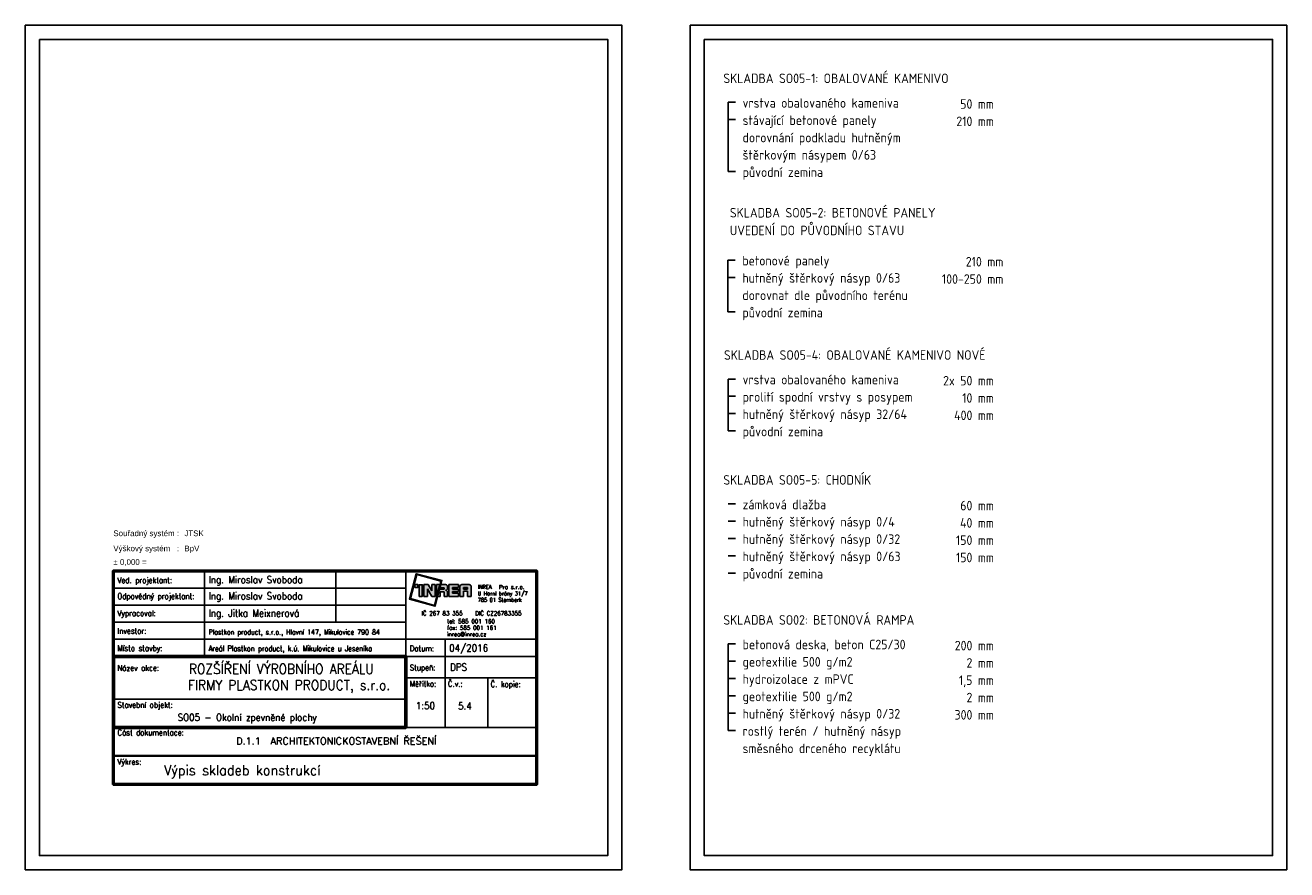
# Model space of a CAD drawing. Header units: millimetres. Extents: x 574189 to 1148315, y -389678 to 333486.
# Tile 7 of 35: x 574634 to 596831, y -236659 to -221809. Entities that reach past the tile are written whole.
import ezdxf
from ezdxf.enums import TextEntityAlignment as Align

# ---------------------------------------------------------------- set-up
doc = ezdxf.new("R2010")
doc.units = ezdxf.units.MM
for name, color, linetype, lineweight in [('CKBE0_12Y', 3, 'Continuous', 15), ('koty', 7, 'Continuous', 25), ('pohledy', 7, 'Continuous', 25)]:
    doc.layers.add(name, color=color, linetype=linetype, lineweight=lineweight)
doc.layers.add('IN_RAZITKO', color=7, linetype='Continuous')
doc.styles.add('ARI-ROM-UNI', font='simplex.shx', dxfattribs={"width": 0.8})
doc.styles.add('ARIAL', font='arial.ttf')
doc.styles.add('iso', font='isocp.shx')

# ---------------------------------------------------------------- blocks, each defined once
blk = doc.blocks.new('INREA RAZÍTKO')
at = {"layer": 'IN_RAZITKO'}
blk.add_hatch(color=256, dxfattribs=at).paths.add_polyline_path([(-3.869, 7.655), (-3.904, 7.527), (-3.878, 7.527), (-3.839, 7.673), (-4.74, 7.912), (-4.978, 7.018), (-4.08, 6.768), (-3.993, 7.115), (-4.019, 7.115), (-4.098, 6.799), (-4.947, 7.035), (-4.722, 7.882)])
h = blk.add_hatch(color=256, dxfattribs=at)
h.paths.add_polyline_path([(-4.687, 7.527), (-4.792, 7.527), (-4.792, 7.423), (-4.687, 7.423)])
h.paths.add_polyline_path([(-4.527, 7.526), (-4.642, 7.526), (-4.642, 7.115), (-4.527, 7.115)])
h.paths.add_polyline_path([(-4.317, 7.527), (-4.468, 7.527), (-4.468, 7.115), (-4.349, 7.115), (-4.349, 7.381), (-4.189, 7.115), (-4.07, 7.115), (-4.07, 7.527), (-4.189, 7.527), (-4.189, 7.315)])
h.paths.add_polyline_path([(-3.913, 7.527), (-4.023, 7.527), (-4.023, 7.115)])
h.paths.add_polyline_path([(-3.708, 7.527), (-3.877, 7.527), (-3.987, 7.115), (-3.894, 7.115), (-3.894, 7.277), (-3.757, 7.277), (-3.757, 7.115), (-3.638, 7.115), (-3.638, 7.257, 0.414214), (-3.708, 7.327, 0.414214), (-3.638, 7.397), (-3.638, 7.457, 0.414214)])
h.paths.add_polyline_path([(-3.757, 7.419), (-3.757, 7.362), (-3.894, 7.362), (-3.894, 7.419)], flags=16)
h.paths.add_polyline_path([(-3.253, 7.527), (-3.588, 7.527), (-3.588, 7.115), (-3.253, 7.115), (-3.253, 7.225), (-3.465, 7.225), (-3.465, 7.287), (-3.253, 7.287), (-3.253, 7.366), (-3.465, 7.366), (-3.465, 7.421), (-3.253, 7.421)])
h.paths.add_polyline_path([(-2.877, 7.527), (-3.131, 7.527, 0.414214), (-3.201, 7.457), (-3.201, 7.115), (-3.081, 7.115), (-3.081, 7.293), (-2.931, 7.293), (-2.931, 7.115), (-2.807, 7.115), (-2.807, 7.457, 0.414214)])
h.paths.add_polyline_path([(-2.931, 7.421), (-2.931, 7.362), (-3.081, 7.362), (-3.081, 7.421)], flags=16)
at = {"layer": 'IN_RAZITKO', "color": 7}
for p, q in [((-12.195, 8.005), (-12.195, 5.005)), ((-7.564, 8.005), (-7.564, 6.205)), ((-5.108, 2.651), (-5.108, 8.005)), ((-15.395, 7.405), (-5.108, 7.405)), ((-15.395, 6.805), (-5.108, 6.805)), ((-15.395, 6.205), (-5.108, 6.205)), ((-15.395, 5.605), (-5.108, 5.605)), ((-5.108, 5.605), (-0.505, 5.605)), ((-3.727, 5.605), (-3.727, 2.505)), ((-5.108, 5.005), (-0.505, 5.005)), ((-5.108, 4.255), (-0.505, 4.255)), ((-2.225, 4.258), (-2.225, 2.505)), ((-15.395, 3.505), (-5.108, 3.505))]:
    blk.add_line(p, q, dxfattribs=at)
at = {"layer": 'IN_RAZITKO'}
for p, q in [((-4.468, 7.527), (-4.317, 7.527)), ((-4.468, 7.527), (-4.468, 7.115)), ((-4.468, 7.115), (-4.349, 7.115)), ((-4.349, 7.115), (-4.349, 7.381)), ((-4.349, 7.381), (-4.189, 7.115)), ((-4.317, 7.527), (-4.189, 7.315)), ((-4.189, 7.315), (-4.189, 7.527)), ((-4.189, 7.527), (-4.07, 7.527)), ((-4.189, 7.115), (-4.07, 7.115)), ((-4.07, 7.115), (-4.07, 7.527)), ((-4.023, 7.115), (-4.023, 7.527)), ((-3.913, 7.527), (-4.023, 7.115)), ((-4.023, 7.527), (-3.913, 7.527)), ((-3.993, 7.115), (-4.019, 7.115)), ((-3.877, 7.527), (-3.987, 7.115)), ((-3.987, 7.115), (-3.894, 7.115)), ((-3.878, 7.527), (-3.904, 7.527)), ((-3.894, 7.362), (-3.894, 7.419)), ((-3.757, 7.419), (-3.894, 7.419)), ((-3.757, 7.362), (-3.894, 7.362)), ((-3.894, 7.115), (-3.894, 7.277)), ((-3.894, 7.277), (-3.757, 7.277)), ((-3.877, 7.527), (-3.708, 7.527)), ((-3.757, 7.362), (-3.757, 7.419)), ((-3.757, 7.277), (-3.757, 7.115)), ((-3.757, 7.115), (-3.638, 7.115)), ((-3.638, 7.397), (-3.638, 7.457)), ((-3.638, 7.257), (-3.638, 7.115)), ((-3.588, 7.527), (-3.588, 7.115)), ((-3.588, 7.527), (-3.253, 7.527)), ((-3.588, 7.115), (-3.253, 7.115)), ((-3.253, 7.421), (-3.465, 7.421)), ((-3.465, 7.421), (-3.465, 7.366)), ((-3.253, 7.366), (-3.465, 7.366)), ((-3.253, 7.287), (-3.465, 7.287)), ((-3.465, 7.287), (-3.465, 7.225)), ((-3.465, 7.225), (-3.253, 7.225)), ((-3.253, 7.527), (-3.253, 7.421)), ((-3.253, 7.421), (-3.253, 7.527)), ((-3.253, 7.366), (-3.253, 7.287)), ((-3.253, 7.225), (-3.253, 7.115)), ((-3.201, 7.115), (-3.201, 7.457)), ((-3.201, 7.115), (-3.081, 7.115)), ((-3.131, 7.527), (-2.877, 7.527)), ((-2.931, 7.421), (-3.081, 7.421)), ((-3.081, 7.421), (-3.081, 7.362)), ((-3.081, 7.362), (-2.931, 7.362)), ((-2.931, 7.293), (-3.081, 7.293)), ((-3.081, 7.293), (-3.081, 7.115)), ((-2.931, 7.362), (-2.931, 7.421)), ((-2.931, 7.115), (-2.931, 7.293)), ((-2.931, 7.115), (-2.807, 7.115)), ((-2.807, 7.115), (-2.807, 7.457)), ((-5.108, 2.505), (-0.505, 2.505))]:
    blk.add_line(p, q, dxfattribs=at)
at = {"layer": 'IN_RAZITKO', "lineweight": 50}
for points in [[(-15.4, 0.5), (-0.5, 0.5), (-0.5, 8.01), (-15.4, 8.01)], [(-15.395, 0.505), (-0.505, 0.505), (-0.505, 8.005), (-15.395, 8.005)]]:
    blk.add_lwpolyline(points, close=True, dxfattribs=at)
at = {"layer": 'IN_RAZITKO'}
for points in [[(-3.878, 7.527), (-3.839, 7.673), (-4.74, 7.912), (-4.978, 7.018), (-4.08, 6.768), (-3.993, 7.115)], [(-3.904, 7.527), (-3.869, 7.655), (-4.722, 7.882), (-4.947, 7.035), (-4.098, 6.799), (-4.019, 7.115)]]:
    blk.add_lwpolyline(points, dxfattribs=at)
for points in [[(-4.792, 7.423), (-4.687, 7.423), (-4.687, 7.527), (-4.792, 7.527)], [(-4.642, 7.115), (-4.527, 7.115), (-4.527, 7.526), (-4.642, 7.526)]]:
    blk.add_lwpolyline(points, close=True, dxfattribs=at)
at = {"layer": 'IN_RAZITKO', "lineweight": 60}
blk.add_lwpolyline([(-15.395, 2.505), (-5.108, 2.505), (-5.108, 5.005), (-15.395, 5.005)], close=True, dxfattribs=at)
at = {"layer": 'IN_RAZITKO', "const_width": 0.075}
blk.add_lwpolyline([(-15.395, 0.505), (-0.505, 0.505), (-0.505, 1.505), (-15.395, 1.505)], close=True, dxfattribs=at)
at = {"layer": 'IN_RAZITKO'}
for centre, start, end in [((-3.708, 7.457), 0, 90), ((-3.708, 7.397), 270, 360), ((-3.708, 7.257), 360, 90), ((-3.131, 7.457), 90, 180), ((-2.877, 7.457), 0, 90)]:
    blk.add_arc(centre, 0.07, start, end, dxfattribs=at)
at = {"layer": 'IN_RAZITKO', "style": 'ARIAL'}
for s, p in [('Souřadný systém :', (-15.4, 9.432)), ('Výškový systém   :', (-15.4, 8.901)), ('± 0,000 =', (-15.4, 8.423))]:
    blk.add_text(s, height=0.2, dxfattribs=at).set_placement(p, align=Align.TOP_LEFT)
at = {"layer": 'IN_RAZITKO', "color": 3, "style": 'ARIAL'}
for s, p in [('JTSK', (-12.9, 9.432)), ('BpV', (-12.9, 8.901))]:
    blk.add_text(s, height=0.2, dxfattribs=at).set_placement(p, align=Align.TOP_LEFT)
at = {"layer": 'IN_RAZITKO', "color": 7, "style": 'ARI-ROM-UNI', "width": 0.9}
for s, p in [('Ved. projektant:', (-15.255, 7.584)), ('Odpovědný projektant:', (-15.255, 7.022)), ('Vypracoval:', (-15.255, 6.422)), ('Investor:', (-15.255, 5.801)), ('Místo stavby:', (-15.255, 5.193)), ('Datum:', (-4.968, 5.182)), ('Název akce:', (-15.255, 4.497)), ('Stupeň:', (-4.968, 4.509)), ('Měřítko:', (-4.968, 3.94)), ('Č.v.:', (-3.627, 3.94)), ('Č. kopie:', (-2.125, 3.927)), ('Stavební objekt:', (-15.255, 3.197)), ('Část dokumentace:', (-15.255, 2.225)), ('Výkres:', (-15.255, 1.196))]:
    blk.add_text(s, height=0.2, dxfattribs=at).set_placement(p)
at = {"layer": 'IN_RAZITKO', "style": 'ARI-ROM-UNI', "width": 0.9}
for s, p in [('U Horní brány 31/7', (-2.575, 7.103)), ('INREA', (-2.575, 7.331)), ('785 01 Šternberk', (-2.575, 6.877))]:
    blk.add_text(s, height=0.1425, dxfattribs=at).set_placement(p, align=Align.BOTTOM_LEFT)
at = {"layer": 'IN_RAZITKO', "style": 'ARI-ROM-UNI'}
for s, p in [('       Pro s.r.o.', (-2.575, 7.329)), ('IČ 267 83 355   DIČ CZ26783355', (-4.556, 6.404)), ('tel: 585 001 160', (-3.657, 6.122)), ('fax: 585 001 161', (-3.657, 5.896)), ('inrea@inrea.cz', (-3.657, 5.67))]:
    blk.add_text(s, height=0.1425, dxfattribs=at).set_placement(p, align=Align.BOTTOM_LEFT)
at = {"layer": 'IN_RAZITKO', "color": 3, "style": 'ARIAL'}
blk.add_attdef('NULA', (-14.012, 8.227), '', height=0.2, dxfattribs=at)
at = {"layer": 'IN_RAZITKO', "style": 'ARI-ROM-UNI', "width": 0.9, "flags": 12}
for tag, p, height in [('VEDOUCÍ-PROJEKTANT', (-12.053, 7.553), 0.25), ('ODPOVĚDNÝ-PROJEKTANT', (-12.053, 6.964), 0.25), ('VYPRACOVAL', (-12.053, 6.363), 0.25), ('INVESTOR', (-12.053, 5.774), 0.2), ('MÍSTO', (-12.053, 5.149), 0.25), ('DATUM', (-3.585, 5.185), 0.25), ('STUPEŇ', (-3.556, 4.468), 0.25)]:
    blk.add_attdef(tag, p, '', height=height, dxfattribs=at)
at = {"layer": 'IN_RAZITKO', "style": 'ARI-ROM-UNI', "flags": 12}
for tag, height, width, p in [('NÁZEV-1', 0.35, 0.95, (-10.252, 4.438)), ('NÁZEV-2', 0.35, 0.95, (-10.252, 3.876)), ('MĚŘ', 0.25, 0.9, (-4.422, 3.031)), ('ČV', 0.25, 0.9, (-3.034, 3.031)), ('VÝKRES', 0.35, 0.95, (-10.299, 0.801))]:
    blk.add_attdef(tag, text='', height=height, dxfattribs=dict(at, width=width)).set_placement(p, align=Align.CENTER)
at = {"layer": 'IN_RAZITKO', "style": 'ARI-ROM-UNI'}
for tag, p in [('OBJEKT', (-11.248, 2.85)), ('DOKUMENTACE', (-11.26, 1.842))]:
    blk.add_attdef(tag, p, '', height=0.25, dxfattribs=at)

msp = doc.modelspace()

# ---------------------------------------------------------------- linework, layer by layer
at = {"layer": 'DEFPOINTS'}
for points in [[(574633.8, -221809.5), (585133.8, -221809.5), (585133.8, -236659.5), (574633.8, -236659.5)], [(586330.9, -221809.5), (596830.9, -221809.5), (596830.9, -236659.5), (586330.9, -236659.5)]]:
    msp.add_lwpolyline(points, close=True, dxfattribs=at)
at = {"layer": 'koty', "color": 7}
for p, q in [((587000.4, -223164.9), (587000.4, -224382.7)), ((587128.8, -223164.9), (587000.4, -223164.9)), ((587128.8, -223469.3), (587000.4, -223469.3)), ((587128.8, -224382.7), (587000.4, -224382.7)), ((586996.1, -225938.4), (586996.1, -226851.7)), ((587124.5, -225938.4), (586996.1, -225938.4)), ((587124.5, -226242.8), (586996.1, -226242.8)), ((587124.5, -226851.7), (586996.1, -226851.7)), ((587000.4, -228030), (587000.4, -228943.3)), ((587128.8, -228030), (587000.4, -228030)), ((587128.8, -228334.4), (587000.4, -228334.4)), ((587128.8, -228638.9), (587000.4, -228638.9)), ((587128.8, -228943.3), (587000.4, -228943.3)), ((587128.8, -230225.9), (587000.4, -230225.9)), ((587128.8, -230530.4), (587000.4, -230530.4)), ((587128.8, -230834.8), (587000.4, -230834.8)), ((587128.8, -231139.3), (587000.4, -231139.3)), ((587128.8, -231443.7), (587000.4, -231443.7)), ((587000.4, -232688.2), (587000.4, -234210.4)), ((587128.8, -232688.2), (587000.4, -232688.2)), ((587128.8, -232992.6), (587000.4, -232992.6)), ((587128.8, -233297.1), (587000.4, -233297.1)), ((587128.8, -233601.5), (587000.4, -233601.5)), ((587128.8, -233906), (587000.4, -233906)), ((587128.8, -234210.4), (587000.4, -234210.4))]:
    msp.add_line(p, q, dxfattribs=at)
at = {"layer": 'pohledy'}
for points in [[(574883.8, -222059.5), (584883.8, -222059.5), (584883.8, -236409.5), (574883.8, -236409.5)], [(586580.9, -222059.5), (596580.9, -222059.5), (596580.9, -236409.5), (586580.9, -236409.5)]]:
    msp.add_lwpolyline(points, close=True, dxfattribs=at)

# ---------------------------------------------------------------- block references
ref = msp.add_blockref('INREA RAZÍTKO', (583883.8, -235409.5), dxfattribs=dict(xscale=500.0000000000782, yscale=500.0000000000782, zscale=500.0000000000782))
ref.add_attrib('VEDOUCÍ-PROJEKTANT', 'Ing. Miroslav Svoboda', (577859.9, -231620.2), dxfattribs={"layer": 'IN_RAZITKO', "height": 125, "style": 'ARI-ROM-UNI', "width": 0.9})
ref.add_attrib('ODPOVĚDNÝ-PROJEKTANT', 'Ing. Miroslav Svoboda', (577859.9, -231906), dxfattribs={"layer": 'IN_RAZITKO', "height": 125, "style": 'ARI-ROM-UNI', "width": 0.9})
ref.add_attrib('VYPRACOVAL', 'Ing. Jitka Meixnerová', (577859.9, -232209.6), dxfattribs={"layer": 'IN_RAZITKO', "height": 125, "style": 'ARI-ROM-UNI', "width": 0.9})
ref.add_attrib('INVESTOR', 'Plastkon product, s.r.o., Hlavní 147, Mikulovice 790 84', (577859.9, -232525.3), dxfattribs={"layer": 'IN_RAZITKO', "height": 90, "style": 'ARI-ROM-UNI', "width": 0.8})
ref.add_attrib('MÍSTO', 'Areál Plastkon product, k.ú. Mikulovice u Jeseníka', (577859.9, -232818.7), dxfattribs={"layer": 'IN_RAZITKO', "height": 100, "style": 'ARI-ROM-UNI', "width": 0.8})
ref.add_attrib('NÁZEV-1', 'ROZŠÍŘENÍ VÝROBNÍHO AREÁLU ', dxfattribs={"layer": 'IN_RAZITKO', "height": 175, "style": 'ARI-ROM-UNI', "width": 0.9}).set_placement((579193.7, -233215.7), align=Align.CENTER)
ref.add_attrib('NÁZEV-2', 'FIRMY PLASTKON PRODUCT, s.r.o.', dxfattribs={"layer": 'IN_RAZITKO', "height": 175, "style": 'ARI-ROM-UNI', "width": 0.9}).set_placement((579277.1, -233500.1), align=Align.CENTER)
ref.add_attrib('VÝKRES', 'Výpis skladeb konstrukcí', dxfattribs={"layer": 'IN_RAZITKO', "height": 175, "style": 'ARI-ROM-UNI', "width": 0.95}).set_placement((578451.3, -234996.3), align=Align.CENTER)
ref.add_attrib('DATUM', '04/2016', (582093.8, -232822.2), dxfattribs={"layer": 'IN_RAZITKO', "height": 125, "style": 'ARI-ROM-UNI', "width": 0.9})
ref.add_attrib('DOKUMENTACE', '      D.1.1  ARCHITEKTONICKOSTAVEBNÍ ŘEŠENÍ', (577786.4, -234459), dxfattribs={"layer": 'IN_RAZITKO', "height": 125, "style": 'ARI-ROM-UNI'})
ref.add_attrib('MĚŘ', '1:50', dxfattribs={"layer": 'IN_RAZITKO', "height": 125, "style": 'ARI-ROM-UNI', "width": 0.9}).set_placement((581675.3, -233836.4), align=Align.CENTER)
ref.add_attrib('ČV', '5.4', dxfattribs={"layer": 'IN_RAZITKO', "height": 125, "style": 'ARI-ROM-UNI', "width": 0.9}).set_placement((582369.4, -233842.4), align=Align.CENTER)
ref.add_attrib('STUPEŇ', 'DPS', (582108.4, -233159.4), dxfattribs={"layer": 'IN_RAZITKO', "height": 125, "style": 'ARI-ROM-UNI', "width": 0.9})
ref.add_attrib('OBJEKT', 'SO05 - Okolní zpevněné plochy', (577315.3, -234043.4), dxfattribs={"layer": 'IN_RAZITKO', "height": 125, "style": 'ARI-ROM-UNI', "width": 0.9})

# ---------------------------------------------------------------- texts
at = {"layer": 'CKBE0_12Y', "color": 3, "lineweight": 40, "style": 'iso'}
for s, p in [('SKLADBA SO05-1: OBALOVANÉ KAMENIVO', (586917.7, -222877.6)), ('SKLADBA SO05-2: BETONOVÉ PANELY', (587031.9, -225240.7)), ('UVEDENÍ DO PŮVODNÍHO STAVU', (587031.9, -225552.3)), ('SKLADBA SO05-4: OBALOVANÉ KAMENIVO NOVÉ', (586928.4, -227742.8)), ('SKLADBA SO05-5: CHODNÍK', (586917.7, -229938.7)), ('SKLADBA SO02: BETONOVÁ RAMPA', (586917.7, -232400.9))]:
    msp.add_text(s, height=168, dxfattribs=at).set_placement(p, align=Align.BOTTOM_LEFT)
at = {"layer": 'koty', "color": 7, "style": 'iso'}
for s, p in [('vrstva obalovaného kameniva', (587256.1, -223309.8)), ('stávající betonové panely', (587256.1, -223614.2)), ('dorovnání podkladu hutněným', (587256.1, -223918.7)), ('štěrkovým násypem 0/63', (587256.1, -224223.1)), ('původní zemina', (587256.1, -224527.5)), ('betonové panely', (587251.8, -226083.3)), ('hutněný štěrkový násyp 0/63', (587251.8, -226387.7)), ('dorovnat dle původního terénu', (587251.8, -226692.2)), ('původní zemina', (587251.8, -226996.6)), ('vrstva obalovaného kameniva', (587256.1, -228174.9)), ('prolití spodní vrstvy s posypem', (587256.1, -228479.3)), ('hutněný štěrkový násyp 32/64', (587256.1, -228783.8)), ('původní zemina', (587256.1, -229088.2)), ('zámková dlažba ', (587256.1, -230370.8)), ('hutněný štěrkový násyp 0/4', (587256.1, -230675.3)), ('hutněný štěrkový násyp 0/32', (587256.1, -230979.7)), ('hutněný štěrkový násyp 0/63', (587256.1, -231284.1)), ('původní zemina', (587256.1, -231588.6)), ('betonová deska, beton C25/30', (587256.1, -232833.1)), ('geotextilie 500 g/m2', (587256.1, -233137.5)), ('hydroizolace z mPVC', (587256.1, -233442)), ('geotextilie 500 g/m2', (587256.1, -233746.4)), ('hutněný štěrkový násyp 0/32', (587256.1, -234050.8)), ('rostlý terén / hutněný násyp ', (587256.1, -234355.3)), ('směsného drceného recyklátu', (587256.1, -234659.7))]:
    msp.add_text(s, height=168, dxfattribs=at).set_placement(p, align=Align.BOTTOM_LEFT)
for s, p in [('50 mm', (591678.8, -223328.8)), ('210 mm', (591678.8, -223633.3)), ('210 mm', (591844.9, -226102.3)), ('100-250 mm', (591844.9, -226406.8)), ('2x 50 mm', (591678.8, -228193.9)), ('10 mm', (591678.8, -228498.4)), ('400 mm', (591678.8, -228802.8)), ('60 mm', (591678.8, -230389.9)), ('40 mm', (591678.8, -230694.3)), ('150 mm', (591678.8, -230998.8)), ('150 mm', (591678.8, -231303.2)), ('200 mm', (591678.8, -232852.1)), ('2 mm', (591678.8, -233156.6)), ('1,5 mm', (591678.8, -233461)), ('2 mm', (591678.8, -233765.5)), ('300 mm', (591678.8, -234069.9))]:
    msp.add_text(s, height=168, dxfattribs=at).set_placement(p, align=Align.BOTTOM_RIGHT)

doc.saveas('drawing.dxf')
